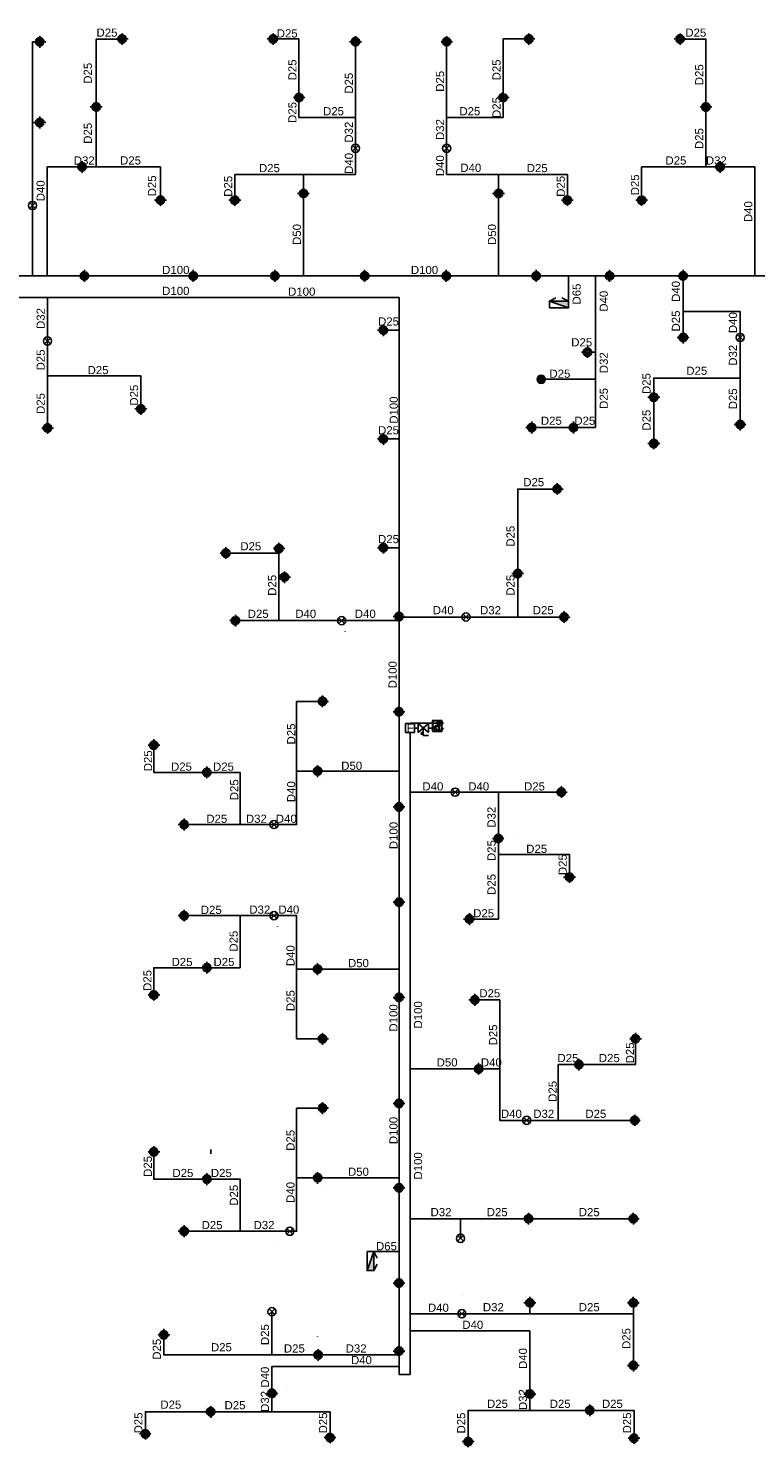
# Model space of a CAD drawing. Header units: millimetres. Extents: x -28974 to 809679, y 113632 to 171595.
# Tile 2 of 7: x -2588 to 24133, y 114092 to 166262. Entities that reach past the tile are written whole.
import ezdxf
from ezdxf.enums import TextEntityAlignment as Align

# ---------------------------------------------------------------- set-up
doc = ezdxf.new("R2010")
doc.units = ezdxf.units.MM
doc.header["$MEASUREMENT"] = 0
for name, pattern in [('DAU PHUN TANG PODIUM$0$PHANTOM', [2.5, 1.25, -0.25, 0.25, -0.25, 0.25, -0.25]), ('X - Tower A- Core$0$X - Tower A- Core$0$MB DH 4T TC 220 co dien$0$DASHED', [0.75, 0.5, -0.25]), ('X - Tower A- Core$0$X - Tower A- Core$0$MB DH 4T TC 220 co dien$0$HIDDEN2', [0.1875, 0.125, -0.0625])]:
    doc.linetypes.add(name, pattern=pattern)
doc.layers.get('0').update_dxf_attribs({"color": 8})
for name, color, linetype, lineweight in [('A-Lat san', 8, 'Continuous', 5), ('lhp-fire cable', 150, 'Continuous', 25), ('Sprinkler head 21-04', 60, 'Continuous', 20), ('X - Tower A- Core$0$X - Tower A- Core$0$KTV-M&E', 8, 'Continuous', 30), ('X - Tower E1&E2- Core$0$A-Wall', 7, 'Continuous', 40)]:
    doc.layers.add(name, color=color, linetype=linetype, lineweight=lineweight)
for name, color, linetype in [('FIRE', 8, 'Continuous'), ('lhp - pipe 100', 100, 'Continuous'), ('lhp - pipe 25', 25, 'Continuous'), ('lhp - pipe 32', 32, 'Continuous'), ('lhp - pipe 40', 40, 'Continuous'), ('lhp - pipe 50', 50, 'Continuous'), ('lhp - pipe 65', 65, 'Continuous'), ('lhp-fire-equipment', 2, 'Continuous'), ('lhp-pipe', 200, 'Continuous'), ('lhp-text', 142, 'Continuous'), ('sprinkller quay xuong', 2, 'Continuous'), ('TEXT', 142, 'Continuous'), ('VNBT-FF-DEVICE', 2, 'Continuous'), ('VNBT-FF-TEXT', 140, 'Continuous'), ('X - Tower E1&E2- Core$0$lhp-fire equipment', 11, 'Continuous')]:
    doc.layers.add(name, color=color, linetype=linetype)
doc.styles.add('LHP', font='arial.ttf')

# ---------------------------------------------------------------- blocks, each defined once
blk = doc.blocks.new('X - Tower E1&E2- Core$0$Họng đôi')
at = {"layer": 'X - Tower E1&E2- Core$0$lhp-fire equipment'}
h = blk.add_hatch(color=256, dxfattribs=at)
h.dxf.hatch_style = 1
h.paths.add_polyline_path([(-42129, -155529), (-42129, -155279), (-42829, -155529)])
for p, q in [((-42129, -155279), (-42829, -155529)), ((-42829, -155529), (-42592, -155653)), ((-42129, -155529), (-42367, -155653))]:
    blk.add_line(p, q, dxfattribs=at)
blk.add_lwpolyline([(-42829, -155279), (-42129, -155279), (-42129, -155529), (-42829, -155529)], close=True, dxfattribs=at)
blk = doc.blocks.new('SDF')
at = {"layer": 'VNBT-FF-DEVICE', "linetype": 'Continuous'}
for p, q in [((213358, -1655, 0), (213022, -1655, 0)), ((213022, -1655, 0), (213022, -1991, 0)), ((213022, -1991, 0), (213358, -1991, 0)), ((213358, -1991, 0), (213358, -1655, 0))]:
    blk.add_line(p, q, dxfattribs=at)
at = {"layer": 'VNBT-FF-DEVICE'}
for p, q in [((212912, -2311, 0), (213190, -2311, 0)), ((212912, -2311, 0), (212912, -2500, 0)), ((213011, -2236, 0), (212968, -2311, 0)), ((212968, -2236, 0), (213011, -2311, 0)), ((213358, -2500, 0), (213022, -2122, 0)), ((213022, -2122, 0), (213358, -2122, 0)), ((213358, -2122, 0), (213022, -2500, 0)), ((213022, -2500, 0), (213358, -2500, 0))]:
    blk.add_line(p, q, dxfattribs=at)
at = {"layer": 'VNBT-FF-DEVICE', "elevation": 0}
blk.add_lwpolyline([(212968, -2311), (212968, -2236), (213011, -2236), (213011, -2311)], close=True, dxfattribs=at)
at = {"layer": 'VNBT-FF-TEXT', "linetype": 'Continuous', "style": 'LHP'}
blk.add_text('F', height=300, rotation=270.0028, dxfattribs=at).set_placement((213200, -1832, 0), align=Align.MIDDLE)
blk = doc.blocks.new('X - Tower A- Core$0$X - Tower A- Core$0$sdfasfds')
at = {"layer": 'X - Tower A- Core$0$X - Tower A- Core$0$KTV-M&E', "color": 60}
for p, q in [((-299, 128), (85, 128)), ((-299, 28, 0), (-299, 128, 0)), ((-299, 28), (85, 28)), ((-288, 33), (-257, 33)), ((-283, 45), (-285, 44)), ((-285, 44), (-285, 35)), ((-262, 45), (-283, 45)), ((-279, 43), (-279, 35)), ((-278, 45), (-278, 55)), ((-278, -54), (-278, 28)), ((-266, 45), (-266, 55)), ((-266, 43), (-266, 35)), ((-266, -54), (-266, 28)), ((-260, 44), (-262, 45)), ((-260, 35), (-260, 44)), ((-112, 33), (-81, 33)), ((-107, 45), (-109, 44)), ((-109, 44), (-109, 35)), ((-86, 45), (-107, 45)), ((-103, 43), (-103, 35)), ((-102, 45), (-102, 55)), ((-102, -54), (-102, 28)), ((-90, 45), (-90, 55)), ((-90, 43), (-90, 35)), ((-90, -54), (-90, 28)), ((-84, 44), (-86, 45)), ((-84, 35), (-84, 44)), ((-46, 33), (-20, 33)), ((-42, 43), (-43, 42)), ((-43, 42), (-43, 34)), ((-25, 43), (-42, 43)), ((-38, 43), (-38, 52)), ((-38, 41), (-38, 34)), ((-38, 0), (-38, 28)), ((-28, 43), (-28, 52)), ((-28, 41), (-28, 34)), ((-28, 0), (-28, 28)), ((-23, 42), (-25, 43)), ((-23, 34), (-23, 42)), ((20, 33), (46, 33)), ((24, 43), (23, 42)), ((23, 42), (23, 34)), ((41, 43), (24, 43)), ((28, 43), (28, 52)), ((28, 41), (28, 34)), ((28, 0), (28, 28)), ((38, 43), (38, 52)), ((38, 41), (38, 34)), ((38, 0), (38, 28)), ((43, 42), (41, 43)), ((43, 34), (43, 42))]:
    blk.add_line(p, q, dxfattribs=at)
at = {"layer": 'X - Tower A- Core$0$X - Tower A- Core$0$KTV-M&E', "color": 60, "linetype": 'X - Tower A- Core$0$X - Tower A- Core$0$MB DH 4T TC 220 co dien$0$DASHED', "ltscale": 3}
for p, q in [((-299, 123), (85, 123)), ((-299, 33), (85, 33))]:
    blk.add_line(p, q, dxfattribs=at)
at = {"layer": 'X - Tower A- Core$0$X - Tower A- Core$0$KTV-M&E', "color": 60, "linetype": 'X - Tower A- Core$0$X - Tower A- Core$0$MB DH 4T TC 220 co dien$0$HIDDEN2'}
for p, q in [((-288, 35), (-288, 33)), ((-277, 57), (-278, 55)), ((-266, 55), (-278, 55)), ((-268, 57), (-277, 57)), ((-268, 57), (-266, 55)), ((-257, 35), (-257, 33)), ((-112, 35), (-112, 33)), ((-101, 57), (-102, 55)), ((-90, 55), (-102, 55)), ((-92, 57), (-101, 57)), ((-92, 57), (-90, 55)), ((-81, 35), (-81, 33)), ((-46, 34), (-46, 33)), ((-37, 53), (-38, 52)), ((-28, 52), (-38, 52)), ((-29, 53), (-37, 53)), ((-29, 53), (-28, 52)), ((-20, 34), (-20, 33)), ((20, 34), (20, 33)), ((29, 53), (28, 52)), ((38, 52), (28, 52)), ((37, 53), (29, 53)), ((37, 53), (38, 52)), ((46, 34), (46, 33))]:
    blk.add_line(p, q, dxfattribs=at)
at = {"layer": 'X - Tower A- Core$0$X - Tower A- Core$0$KTV-M&E', "color": 60, "linetype": 'Continuous'}
for p, q in [((-288, 35), (-257, 35)), ((-225, 122), (-225, 123)), ((-199, 123), (-225, 123)), ((-199, 122), (-225, 122)), ((-223, 162), (-216, 162)), ((-219, 123), (-223, 162)), ((-222, 122), (-222, 116)), ((-222, 116), (-220, 115)), ((-220, 115), (-204, 115)), ((-216, 174), (-217, 173)), ((-217, 173), (-207, 173)), ((-217, 162), (-217, 173)), ((-217, 117), (-217, 122)), ((-217, 115), (-217, 109)), ((-217, 109), (-207, 109)), ((-216, 108), (-217, 109)), ((-216, 174), (-209, 174)), ((-216, 162), (-212, 123)), ((-216, 108), (-216, 115)), ((-216, 108), (-209, 108)), ((-212, 123), (-209, 162)), ((-209, 174), (-207, 173)), ((-209, 162), (-202, 162)), ((-209, 108), (-209, 115)), ((-209, 108), (-207, 109)), ((-207, 162), (-207, 173)), ((-207, 117), (-207, 122)), ((-207, 115), (-207, 109)), ((-202, 162), (-206, 123)), ((-204, 115), (-202, 116)), ((-202, 116), (-202, 122)), ((-199, 122), (-199, 123)), ((-112, 35), (-81, 35)), ((-46, 34), (-20, 34)), ((-16, 122), (-16, 123)), ((9, 123), (-16, 123)), ((9, 122), (-16, 122)), ((-15, 162), (-7, 162)), ((-10, 123), (-15, 162)), ((-14, 122), (-14, 116)), ((-14, 116), (-12, 115)), ((-12, 115), (4, 115)), ((-8, 174), (-9, 173)), ((-9, 173), (1, 173)), ((-9, 162), (-9, 173)), ((-9, 117), (-9, 122)), ((-9, 115), (-9, 109)), ((-9, 109), (1, 109)), ((-7, 108), (-9, 109)), ((-8, 174), (-1, 174)), ((-7, 162), (-4, 123)), ((-7, 108), (-7, 115)), ((-7, 108), (0, 108)), ((-4, 123), (-1, 162)), ((-1, 174), (1, 173)), ((-1, 162), (6, 162)), ((0, 108), (0, 115)), ((0, 108), (1, 109)), ((1, 162), (1, 173)), ((1, 117), (1, 122)), ((1, 115), (1, 109)), ((6, 162), (2, 123)), ((4, 115), (6, 116)), ((6, 116), (6, 122)), ((9, 122), (9, 123)), ((20, 34), (46, 34))]:
    blk.add_line(p, q, dxfattribs=at)
at = {"layer": 'X - Tower A- Core$0$X - Tower A- Core$0$KTV-M&E', "color": 60, "ltscale": 200}
blk.add_lwpolyline([(-299, -222), (-299, 128), (85, 128), (85, -222)], close=True, dxfattribs=at)
at = {"layer": 'X - Tower A- Core$0$X - Tower A- Core$0$KTV-M&E', "color": 60}
for centre, radius in [((-184, -54), 82), ((-184, -54), 75), ((0, 0), 27.6), ((0, 0), 25)]:
    blk.add_circle(centre, radius, dxfattribs=at)
for centre, radius in [((0, 0), 38), ((0, 0), 28), ((-184, -54), 94)]:
    blk.add_arc(centre, radius, 180, 0, dxfattribs=at)
at = {"layer": 'X - Tower A- Core$0$X - Tower A- Core$0$KTV-M&E', "color": 60, "extrusion": (0, 0, -1)}
for centre, major_axis, start_param, end_param in [((-282, 42), (0, -3.19), 1.792111, 4.491075), ((-273, 36), (-9.03, 0), 0.809784, 2.331809), ((-272, 58), (6.73, 0), 0.469619, 2.671973), ((-272, 54), (6.73, 0), 0.469619, 2.671973), ((-272, 50), (-4.76, -4.76), 0.09118, 0.315779), ((-272, 50), (4.76, -4.76), 5.967406, 6.192005), ((-263, 42), (2.26, -2.26), 2.577509, 5.276473), ((-106, 42), (0, -3.19), 1.792111, 4.491075), ((-97, 36), (-9.03, 0), 0.809784, 2.331809), ((-96, 58), (6.73, 0), 0.469619, 2.671973), ((-96, 54), (6.73, 0), 0.469619, 2.671973), ((-96, 50), (-4.76, -4.76), 0.09118, 0.315779), ((-96, 50), (4.76, -4.76), 5.967406, 6.192005), ((-87, 42), (2.26, -2.26), 2.577509, 5.276473), ((-41, 41), (1.88, -1.88), 2.577509, 5.276473), ((-33, 54), (3.96, -3.96), 5.967406, 8.169761), ((-33, 50), (3.96, -3.96), 5.967406, 8.169761), ((-33, 47), (3.96, -3.96), 1.661976, 1.886575), ((-33, 36), (-5.32, -5.32), 1.595182, 3.117207), ((-33, 47), (3.96, -3.96), 5.967406, 6.192005), ((-25, 41), (1.88, -1.88), 2.577509, 5.276473), ((25, 41), (1.88, -1.88), 2.577509, 5.276473), ((33, 54), (3.96, -3.96), 5.967406, 8.169761), ((33, 50), (3.96, -3.96), 5.967406, 8.169761), ((33, 47), (-3.96, -3.96), 0.09118, 0.315779), ((33, 36), (-5.32, -5.32), 1.595182, 3.117207), ((33, 47), (-3.96, -3.96), 4.39661, 4.621209), ((41, 41), (1.88, -1.88), 2.577509, 5.276473)]:
    blk.add_ellipse(centre, major_axis=major_axis, ratio=1, start_param=start_param, end_param=end_param, dxfattribs=at)
at = {"layer": 'X - Tower A- Core$0$X - Tower A- Core$0$KTV-M&E', "color": 60, "linetype": 'Continuous'}
for centre, major_axis, start_param, end_param in [((-220, 118), (-1.81, -1.81), 5.719102, 8.418065), ((-212, 122), (0, -7.25), -0.761013, 0.761013), ((-205, 118), (-1.81, -1.81), 5.719102, 8.418065), ((-11, 118), (-1.81, -1.81), 5.719102, 8.418065), ((-4, 122), (0, -7.25), -0.761013, 0.761013), ((4, 118), (-1.81, -1.81), 5.719102, 8.418065)]:
    blk.add_ellipse(centre, major_axis=major_axis, ratio=1, start_param=start_param, end_param=end_param, dxfattribs=at)
blk = doc.blocks.new('sp1')
at = {"layer": 'Sprinkler head 21-04', "linetype": 'DAU PHUN TANG PODIUM$0$PHANTOM', "lineweight": -3, "extrusion": (1.16865e-06, 1.93957e-11, 1)}
for p, q in [((0, -219, 0), (0, 219, 0)), ((219, 0, 0), (-219, 0, 0))]:
    blk.add_line(p, q, dxfattribs=at)
at = {"layer": 'Sprinkler head 21-04', "color": 7, "extrusion": (4.6e-15, -0.004353, 0.999991), "elevation": 0}
for points in [[(-68, 2), (-77, 2)], [(-66, 17), (-75, 19)], [(-61, 31), (-69, 35)], [(-52, 44), (-59, 50)], [(-41, 54), (-47, 62)], [(-28, 62), (-32, 71)], [(-13, 67), (-15, 76)], [(2, 68), (2, 77)], [(17, 66), (19, 75)], [(31, 61), (35, 69)], [(44, 52), (50, 59)], [(54, 41), (62, 47)], [(62, 28), (71, 32)], [(67, 13), (76, 15)], [(-67, -13), (-76, -15)], [(-62, -28), (-71, -32)], [(-54, -41), (-62, -47)], [(-44, -52), (-50, -59)], [(-31, -61), (-35, -69)], [(-17, -66), (-19, -75)], [(-2, -68), (-2, -77)], [(13, -67), (15, -76)], [(28, -62), (32, -71)], [(41, -54), (47, -62)], [(52, -44), (59, -50)], [(61, -31), (69, -35)], [(66, -17), (75, -19)], [(68, -2), (77, -2)]]:
    blk.add_lwpolyline(points, dxfattribs=at)
at = {"layer": 'Sprinkler head 21-04', "linetype": 'DAU PHUN TANG PODIUM$0$PHANTOM', "lineweight": -3, "extrusion": (4.6e-15, -0.004353, 0.999991)}
for radius in [155, 113]:
    blk.add_circle((0, 0), radius, dxfattribs=at)
at = {"layer": 'Sprinkler head 21-04', "extrusion": (4.6e-15, -0.004353, 0.999991)}
blk.add_circle((0, 0), 77.5, dxfattribs=at)
at = {"layer": 'Sprinkler head 21-04', "color": 8, "extrusion": (4.6e-15, -0.004353, 0.999991)}
blk.add_circle((0, 0), 68.2, dxfattribs=at)
blk = doc.blocks.new('sp2')
at = {"layer": 'sprinkller quay xuong'}
for p, q in [((-106, 106), (106, -106)), ((-106, -106), (106, 106))]:
    blk.add_line(p, q, dxfattribs=at)
blk.add_circle((0, 0), 150, dxfattribs=at)
blk = doc.blocks.new('SPR quay lên D15')
at = {"layer": 'lhp-fire-equipment'}
blk.add_hatch(color=256, dxfattribs=at).paths.add_polyline_path([(514511, 391902, 1), (514211, 391902, 1)])
blk.add_circle((514361, 391902), 150, dxfattribs=at)

msp = doc.modelspace()

# ---------------------------------------------------------------- hatches: boundary and pattern name
at = {"layer": 'A-Lat san', "ltscale": 5}
h = msp.add_hatch(dxfattribs=at)
h.set_pattern_fill('_USER', color=256, scale=300, double=1, pattern_type=0)
h.set_pattern_definition([(0, (0, 0), (0, 300), []), (90, (0, 0), (-300, 2e-14), [])])
h.paths.add_polyline_path([(20470, 124562), (20470, 124602)])
edge = h.paths.add_edge_path()
edge.add_line((21340, 124562), (20470, 124562))
edge.add_line((21340, 124562), (20470, 124562))
edge = h.paths.add_edge_path()
edge.add_line((21340, 124617), (21340, 124562))
edge.add_line((21340, 124617), (21340, 124562))
edge = h.paths.add_edge_path()
edge.add_line((21380, 124617), (21340, 124617))
edge.add_line((21380, 124617), (21340, 124617))
edge = h.paths.add_edge_path()
edge.add_line((21380, 127382), (21380, 124617))
edge.add_line((21380, 127382), (21380, 124617))
edge = h.paths.add_edge_path()
edge.add_line((20470, 127382), (21380, 127382))
edge.add_line((20470, 127382), (21380, 127382))
edge = h.paths.add_edge_path()
edge.add_line((20470, 124602), (20470, 127382))
edge.add_line((20470, 124602), (20470, 127382))

# ---------------------------------------------------------------- linework, layer by layer
at = {"layer": 'lhp - pipe 100'}
for p, q in [((-24176, 156364, 0), (11030, 156364, -1)), ((11436, 116784, 0), (11436, 140376, 0))]:
    msp.add_line(p, q, dxfattribs=at)
at = {"layer": 'lhp - pipe 100', "ltscale": 5}
msp.add_line((12423, 140544, 0), (12112, 140544, 0), dxfattribs=at)
at = {"layer": 'lhp - pipe 100', "elevation": 0}
for points in [[(71410, 156364), (104354, 156364), (104354, 157162), (-24176, 157162), (-24176, 156364)], [(11030, 156364), (11030, 116784), (11436, 116784)]]:
    msp.add_lwpolyline(points, dxfattribs=at)
at = {"layer": 'lhp - pipe 25', "elevation": 0}
for points in [[(-2170, 165771), (-2435, 165771), (-2435, 159751)], [(-95, 163371), (-95, 165871), (855, 165871)], [(7355, 163722), (7355, 165872), (6405, 165872)], [(9430, 165772), (9430, 162983)], [(12780, 165772), (12780, 162983)], [(14855, 163722), (14855, 165872), (15805, 165872)], [(22304, 163371), (22304, 165871), (21354, 165871)], [(-95, 163371), (-95, 161172)], [(7355, 163722), (7355, 162983), (9430, 162983)], [(14855, 163722), (14855, 162983), (12780, 162983)], [(22304, 163371), (22304, 161172)], [(-2170, 162801), (-2435, 162801)], [(2265, 159946), (2265, 161172), (-95, 161172)], [(4995, 160167), (4995, 160894)], [(7520, 160894), (4995, 160894)], [(14690, 160894), (17215, 160894)], [(17215, 160167), (17215, 160894)], [(19944, 159946), (19944, 161172), (22304, 161172)], [(21472, 155121), (21472, 155853)], [(10455, 155172), (11030, 155172)], [(-1885, 154772), (-1885, 153489)], [(-1885, 151572), (-1885, 153489), (1545, 153489), (1545, 152271)], [(20390, 151001), (20390, 153408), (23567, 153408)], [(23567, 151701), (23567, 153408)], [(15905, 151587), (17440, 151587)], [(17440, 151587), (18255, 151587)], [(10455, 151172), (11030, 151172)], [(15395, 146222), (15395, 149329), (16845, 149329)], [(10455, 147172), (11030, 147172)], [(6620, 146091), (6620, 144491)], [(15395, 146222), (15395, 144622), (17095, 144622)], [(8001, 141524), (7268, 141524)], [(7268, 138962), (7268, 141524)], [(2020, 139912), (2020, 138912), (3970, 138912)], [(3970, 138912), (5188, 138912), (5188, 136996)], [(16995, 138187), (14680, 138187)], [(3135, 136996), (5188, 136996)], [(14680, 136487), (14680, 135891)], [(17295, 135281), (17295, 135892), (14680, 135891)], [(14680, 135891), (14680, 133522)], [(3135, 133647), (5188, 133647)], [(3970, 131732), (5188, 131732), (5188, 133647)], [(13620, 133522), (14680, 133522)], [(2020, 130732), (2020, 131732), (3970, 131732)], [(7268, 131682), (7268, 129119)], [(13815, 130552), (14729, 130552)], [(14729, 128012), (14729, 130552)], [(8001, 129119), (7268, 129119)], [(19715, 129122), (19715, 128172), (17640, 128172)], [(17640, 128172), (16873, 128172), (16873, 126122)], [(8001, 126574), (7268, 126574)], [(7268, 124012), (7268, 126574)], [(19690, 126122), (16873, 126122)], [(2020, 124962), (2020, 123962), (3970, 123962)], [(3970, 123962), (5188, 123962), (5188, 122047)], [(13290, 121782), (13290, 122507), (19640, 122507)], [(3135, 122047), (5188, 122047)], [(6360, 119087), (6360, 117499)], [(15840, 119192), (15840, 119014)], [(15840, 119014), (19640, 119014)], [(19640, 119412), (19640, 117112)], [(2387, 118237), (2387, 117499), (6360, 117499)], [(6360, 117499), (8060, 117499)], [(1710, 114597), (1710, 115412), (4110, 115412)], [(4110, 115412), (8495, 115412)], [(8495, 114681), (8495, 115412)], [(13570, 114312), (13570, 115462), (18040, 115462)], [(18040, 115462), (19665, 115462), (19665, 114437)]]:
    msp.add_lwpolyline(points, dxfattribs=at)
at = {"layer": 'lhp - pipe 25', "extrusion": (0, 1, 0), "elevation": 154357}
msp.add_lwpolyline([(-17972, 0), (-18255, 0)], dxfattribs=at)
at = {"layer": 'lhp - pipe 25', "ltscale": 5, "elevation": 0}
for points in [[(16255, 153362), (18255, 153362)], [(18255, 151587), (18255, 153362)], [(6620, 147137), (6620, 146091)], [(4670, 146972), (6620, 146972)], [(5020, 144491), (6620, 144491)], [(9052, 144086), (9052, 144085)], [(11734, 140544), (11603, 140544)], [(8172, 138557), (8172, 138556)], [(6568, 136592), (6568, 136591)], [(15257, 136617), (15257, 136616)], [(6568, 133242), (6568, 133241)], [(4112, 125047), (4112, 124897)], [(8172, 123607), (8172, 123606)], [(6568, 121642), (6568, 121641)], [(13384, 119699), (13384, 119698)], [(8040, 118184), (8040, 118183)], [(6937, 116217), (6937, 116216)]]:
    msp.add_lwpolyline(points, dxfattribs=at)
at = {"layer": 'lhp - pipe 32', "ltscale": 5}
msp.add_line((18255, 154357, 0), (18255, 153362, 0), dxfattribs=at)
at = {"layer": 'lhp - pipe 32', "elevation": 0}
for points in [[(9430, 161852), (9430, 162983)], [(12780, 161852), (12780, 162983)], [(-615, 161172), (-95, 161172)], [(22825, 161172), (22304, 161172)], [(-2435, 159751), (-2435, 157162)], [(-1885, 154772), (-1885, 156364)], [(23567, 153408), (23567, 154901)], [(15395, 144622), (13495, 144622)], [(14680, 136487), (14680, 138187)], [(5188, 136996), (6435, 136997)], [(5188, 133647), (6435, 133647)], [(15720, 126122), (16873, 126122)], [(13290, 122507), (11436, 122507)], [(5188, 122047), (6435, 122047)], [(13340, 119014), (15840, 119014)], [(8060, 117499), (11030, 117499)], [(6360, 116087), (6360, 115412)], [(15840, 116062), (15840, 115462)]]:
    msp.add_lwpolyline(points, dxfattribs=at)
at = {"layer": 'lhp - pipe 40'}
msp.add_line((18255, 154357, 0), (18255, 157162, 0), dxfattribs=at)
at = {"layer": 'lhp - pipe 40', "elevation": 0}
for points in [[(9430, 161852), (9430, 160894)], [(12780, 161852), (12780, 160894)], [(-615, 161172), (-1896, 161172)], [(-1896, 157162), (-1896, 161172)], [(9430, 160894), (7520, 160894)], [(7520, 160192), (7520, 160894)], [(12780, 160894), (14690, 160894)], [(14690, 160192), (14690, 160894)], [(22825, 161172), (24105, 161172)], [(24105, 157162), (24105, 161172)], [(21472, 155853), (21472, 157162)], [(23567, 154901), (23567, 155853), (21472, 155853)], [(13495, 144622), (11030, 144622)], [(6620, 144491), (8920, 144491)], [(8920, 144491), (11030, 144491)], [(6435, 136997), (7268, 136997), (7268, 138962)], [(8040, 138962), (7268, 138962)], [(13095, 138187), (11436, 138187)], [(13095, 138187), (14680, 138187)], [(6435, 133647), (7268, 133647), (7268, 131682)], [(8040, 131682), (7268, 131682)], [(14175, 128012), (14729, 128012)], [(14729, 128012), (14729, 126122), (15720, 126122)], [(6435, 122047), (7268, 122047), (7268, 124012)], [(8040, 124012), (7268, 124012)], [(13340, 119014), (11436, 119014)], [(11436, 118386), (15840, 118386)], [(15840, 116062), (15840, 118386)], [(6360, 116087), (6360, 117073), (11030, 117073)]]:
    msp.add_lwpolyline(points, dxfattribs=at)
at = {"layer": 'lhp - pipe 50', "ltscale": 5, "elevation": 0}
for points in [[(7520, 160192), (7520, 157162)], [(14690, 160192), (14690, 157162)], [(8040, 138962), (11030, 138962)], [(8040, 131682), (11030, 131682)], [(13956, 128012), (11436, 128012)], [(8040, 124012), (11030, 124012)]]:
    msp.add_lwpolyline(points, dxfattribs=at)
at = {"layer": 'lhp - pipe 65'}
msp.add_line((17259, 156237, 0), (17259, 157162, 0), dxfattribs=at)
at = {"layer": 'lhp - pipe 65', "linetype": 'ByBlock', "ltscale": 5, "elevation": 0}
msp.add_lwpolyline([(10105, 121297), (11030, 121297)], dxfattribs=at)
at = {"layer": 'lhp-pipe', "color": 3}
for p, q in [((12443, 140726, 0), (11435, 140726, -1)), ((11435, 140726, 0), (11435, 140712, 0))]:
    msp.add_line(p, q, dxfattribs=at)

# ---------------------------------------------------------------- block references
at = {"xscale": -1, "rotation": 269.994983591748}
msp.add_blockref('X - Tower A- Core$0$X - Tower A- Core$0$sdfasfds', (12477, 140729, 0), dxfattribs=at)
at = {"layer": 'FIRE', "xscale": -1}
for p, rotation in [((9430, 161852, 0), 180), ((13095, 138187, 0), 90.00081295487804), ((6435, 133647, 0), 89.99918704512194), ((6360, 119087, 0), 90.00081295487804)]:
    msp.add_blockref('sp2', p, dxfattribs=dict(at, rotation=rotation))
at = {"layer": 'FIRE'}
for p, rotation in [((12780, 161852, 0), 180), ((-2435, 159752, 0), 180), ((23567, 154901, 0), 180.0008129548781), ((-1885, 154772, 0), 180.0008129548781), ((8920, 144491, 0), 180.0008129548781), ((13495, 144622, 0), 90.00081295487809), ((6435, 136997, 0), 90.00081295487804), ((15720, 126122, 0), 0.0008129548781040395), ((7020, 122046, 0), 90.00081295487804), ((13290, 121782, 0), 180.0008129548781), ((13340, 119014, 0), 180.0008129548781)]:
    msp.add_blockref('sp2', p, dxfattribs=dict(at, rotation=rotation))
msp.add_blockref('SPR quay lên D15', (-498106, -238541, 0), dxfattribs=at)
at = {"layer": 'lhp-fire cable', "rotation": 89.99999999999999}
msp.add_blockref('SDF', (9612, -72646, 0), dxfattribs=at)
at = {"layer": 'TEXT', "xscale": -1}
for p, rotation in [((-2170, 165771, 0), 0.0214954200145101), ((855, 165872, 0), 0.0214954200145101), ((9430, 165772, 0), 0.0214954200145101), ((12780, 165772, 0), 0.0214954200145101), ((15805, 165872, 0), 0.0214954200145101), ((14855, 163722, 0), 0.0214954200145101), ((-95, 163372, 0), 0.0214954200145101), ((-2170, 162801, 0), 0.0214954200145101), ((-615, 161172, 0), 0.0214954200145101), ((2265, 159947, 0), 0.0214954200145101), ((14690, 160192, 0), 0.0214954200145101), ((17215, 159947, 0), 0.0214954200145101), ((21472, 154901, 0), 0.02230837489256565), ((17955, 154357, 0), 0.0214954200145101), ((23567, 151701, 0), 0.02230837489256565), ((-1885, 151572, 0), 0.02230837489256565), ((15905, 151587, 0), 0.0214954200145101), ((17440, 151587, 0), 0.0214954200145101), ((8040, 138962, 0), 270.0223083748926), ((16995, 138187, 0), 270.0223083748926), ((3135, 136996, 0), 270.0223083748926), ((14680, 136487, 0), 270.0223083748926), ((3970, 131732, 0), 180.0214954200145), ((2020, 130732, 0), 180.0214954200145), ((13815, 130552, 0), 180.0214954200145), ((8220, 129119, 0), 180.0214954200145), ((13956, 128012, 0), 180.0223083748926), ((19690, 126122, 0), 180.0223083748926), ((8040, 124012, 0), 270.0223083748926), ((15790, 122507, 0), 0.02230837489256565), ((19640, 122507, 0), 0.02230837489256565), ((3135, 122047, 0), 270.0223083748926), ((15840, 119412, 0), 0.02230837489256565), ((19640, 119412, 0), 0.02230837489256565), ((19640, 117112, 0), 0.02230837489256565), ((15840, 116062, 0), 0.02230837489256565), ((4110, 115412, 0), 180.0214954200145), ((18040, 115462, 0), 0.0214954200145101), ((1710, 114597, 0), 180.0214954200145), ((19665, 114437, 0), 0.0214954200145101)]:
    msp.add_blockref('sp1', p, dxfattribs=dict(at, rotation=rotation))
at = {"layer": 'TEXT'}
for p, rotation in [((6405, 165872, 0), 359.9785045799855), ((21355, 165872, 0), 359.9785045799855), ((7355, 163722, 0), 359.9785045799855), ((22305, 163372, 0), 359.9785045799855), ((22825, 161172, 0), 359.9785045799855), ((4995, 159947, 0), 359.9785045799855), ((7520, 160192, 0), 359.9785045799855), ((19945, 159947, 0), 359.9785045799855), ((-532, 157162, 0), 359.9785045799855), ((3468, 157162, 0), 359.9785045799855), ((6468, 157162, 0), 359.9785045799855), ((9768, 157162, 0), 359.9785045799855), ((12768, 157162, 0), 359.9785045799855), ((16068, 157162, 0), 359.9785045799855), ((18768, 157162, 0), 359.9785045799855), ((21468, 157162, 0), 359.9785045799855), ((10455, 155172, 0), 359.9785045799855), ((20390, 152701, 0), 179.9785045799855), ((1545, 152271, 0), 359.9785045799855), ((10455, 151172, 0), 359.9785045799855), ((20390, 151001, 0), 179.9785045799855), ((16845, 149329, 0), 179.9785045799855), ((4670, 146972, 0), 359.9785045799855), ((6620, 147137, 0), 359.9785045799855), ((10455, 147172, 0), 359.9785045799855), ((6820, 146091, 0), 179.9793175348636), ((15395, 146222, 0), 269.9793175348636), ((5020, 144491, 0), 179.9793175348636), ((11030, 144642, 0), 359.9785045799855), ((17095, 144622, 0), 269.9793175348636), ((8220, 141524, 0), 359.9785045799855), ((11030, 141142, 0), 359.9785045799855), ((2020, 139912, 0), 359.9785045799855), ((3970, 138912, 0), 359.9785045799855), ((11030, 137642, 0), 359.9785045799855), ((17295, 135062, 0), 179.9785045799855), ((11030, 134142, 0), 359.9785045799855), ((3135, 133647, 0), 269.9776916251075), ((13620, 133522, 0), 359.9785045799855), ((8040, 131682, 0), 269.9776916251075), ((11030, 130642, 0), 359.9785045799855), ((19715, 129122, 0), 179.9785045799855), ((17640, 128172, 0), 179.9785045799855), ((8220, 126574, 0), 359.9785045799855), ((11030, 126742, 0), 359.9785045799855), ((2020, 124962, 0), 359.9785045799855), ((3970, 123962, 0), 359.9785045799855), ((11030, 123642, 0), 359.9785045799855), ((11030, 120142, 0), 359.9785045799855), ((2387, 118237, 0), 269.9793175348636), ((8060, 117499, 0), 269.9793175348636), ((11030, 117642, 0), 359.9785045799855), ((6360, 116087, 0), 269.9793175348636), ((8495, 114462, 0), 269.9793175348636), ((13570, 114312, 0), 359.9785045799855)]:
    msp.add_blockref('sp1', p, dxfattribs=dict(at, rotation=rotation))
at = {"layer": 'X - Tower E1&E2- Core$0$A-Wall', "xscale": -1}
for p, rotation in [((59384, 708), 180), ((-145424, 78468, 0), 90)]:
    msp.add_blockref('X - Tower E1&E2- Core$0$Họng đôi', p, dxfattribs=dict(at, rotation=rotation))

# ---------------------------------------------------------------- texts
at = {"layer": 'lhp - pipe 40', "color": 142, "style": 'LHP'}
for s, p in [('D32', (-1987, 155212, 0)), ('D25', (-1987, 153689, 0)), ('D25', (1443, 152395, 0)), ('D25', (-1987, 152089, 0))]:
    msp.add_text(s, height=300, rotation=90, dxfattribs=at).set_placement(p)
msp.add_text('D25', height=300, dxfattribs=at).set_placement((-413, 153552, 0))
at = {"layer": 'lhp-text', "color": 142, "style": 'LHP'}
for s, rotation, p in [('D25', 0.0008, (-85, 165956, 0)), ('D25', 0.0008, (6538, 165928, 0)), ('D25', 0.0008, (21550, 165956, 0)), ('D25', 90.0008, (-256, 164226, 0)), ('D25', 90.0008, (7262, 164351, 0)), ('D25', 90.0008, (14762, 164351, 0)), ('D25', 90.0008, (22211, 164174, 0)), ('D25', 90.0008, (9337, 163863, 0)), ('D25', 90.0008, (12687, 163931, 0)), ('D25', 90.0008, (7262, 162788, 0)), ('D25', 0.0008, (8239, 163067, 0)), ('D25', 0.0008, (13249, 163067, 0)), ('D25', 90.0008, (14762, 162969, 0)), ('D32', 90.0008, (9337, 162063, 0)), ('D32', 90.0008, (12687, 162159, 0)), ('D25', 90.0008, (-256, 162020, 0)), ('D25', 90.0008, (22211, 161825, 0)), ('D32', 0.0008, (-919, 161257, 0)), ('D25', 0.0008, (782, 161257, 0)), ('D25', 0.0008, (5884, 160977, 0)), ('D40', 90.0008, (9337, 160914, 0)), ('D40', 90.0008, (12687, 160830, 0)), ('D40', 0.0008, (13284, 160987, 0)), ('D25', 0.0008, (15723, 160977, 0)), ('D25', 0.0008, (20821, 161257, 0)), ('D32', 0.0008, (22305, 161257, 0)), ('D25', 90.0008, (2104, 160088, 0)), ('D25', 90.0008, (4902, 160071, 0)), ('D25', 90.0008, (17122, 160071, 0)), ('D25', 90.0008, (19851, 160126, 0)), ('D40', 90.0008, (-1989, 159907, 0)), ('D40', 90.0008, (24012, 159141, 0)), ('D50', 90.0008, (7426, 158302, 0)), ('D50', 90.0008, (14597, 158302, 0)), ('D100', 359.9986, (2327, 157232, 0)), ('D100', 359.9986, (11466, 157232, 0)), ('D100', 359.9986, (2327, 156462, 0)), ('D100', 359.9986, (6955, 156434, -1)), ('D65', 90, (17706, 156112, 0)), ('D40', 90, (18702, 155848, 0)), ('D40', 90.0008, (21354, 156208, 0)), ('D25', 90.0008, (21354, 155121, 0)), ('D40', 90.0008, (23449, 155060, 0)), ('D32', 90.0008, (23449, 153861, 0)), ('D32', 90, (18702, 153587, 0)), ('D25', 90.0008, (20271, 152820, 0)), ('D25', 0.0008, (21586, 153527, 0)), ('D25', 90, (18702, 152276, 0)), ('D25', 90.0008, (23449, 152261, 0)), ('D100', 90, (10986, 151730, 0)), ('D25', 90.0008, (20271, 151476, 0)), ('D25', 0.0008, (15595, 149431, 0)), ('D25', 90.0008, (15276, 147210, 0)), ('D25', 0.0008, (5200, 147074, 0)), ('D25', 90.0008, (6518, 145405, 0)), ('D25', 90.0008, (15276, 145410, 0)), ('D25', 0.0008, (5472, 144593, 0)), ('D40', 0.0008, (7218, 144593, 0)), ('D40', 0.0008, (9406, 144593, 0)), ('D40', 0.0008, (12271, 144724, 0)), ('D32', 0.0008, (14007, 144724, 0)), ('D25', 0.0008, (15944, 144724, 0)), ('D100', 90, (10943, 142001, 0)), ('D25', 90.0008, (7218, 139940, 0)), ('D25', 90.0008, (1957, 138954, 0)), ('D50', 0.0008, (8907, 139008, 0)), ('D25', 0.0008, (2653, 138974, 0)), ('D25', 0.0008, (4196, 138974, 0)), ('D25', 90.0008, (5126, 137891, 0)), ('D40', 90.0008, (7218, 137819, 0)), ('D40', 0.0008, (11891, 138249, 0)), ('D40', 0.0008, (13575, 138249, 0)), ('D25', 0.0008, (15624, 138249, 0)), ('D25', 0.0008, (3950, 137059, 0)), ('D32', 0.0008, (5405, 137059, 0)), ('D40', 0.0008, (6504, 137059, 0)), ('D32', 90.0008, (14578, 136882, 0)), ('D100', 90, (10979, 136091, 0)), ('D25', 90.0008, (14578, 135655, 0)), ('D25', 0.0008, (15704, 135954, 0)), ('D25', 90.0008, (17194, 135137, 0)), ('D25', 90.0008, (14578, 134412, 0)), ('D25', 0.0008, (3748, 133710, 0)), ('D32', 0.0008, (5530, 133718, 0)), ('D40', 0.0008, (6598, 133718, 0)), ('D25', 0.0008, (13756, 133584, 0)), ('D25', 90.0008, (5103, 132325, 0)), ('D25', 0.0008, (2673, 131794, 0)), ('D25', 0.0008, (4215, 131794, 0)), ('D40', 90.0008, (7192, 131790, 0)), ('D50', 0.0008, (9156, 131753, 0)), ('D25', 90.0008, (1934, 130882, 0)), ('D25', 0.0008, (13981, 130643, 0)), ('D25', 90.0008, (7192, 130138, 0)), ('D100', 90, (11879, 129498, 0)), ('D100', 90, (10974, 129387)), ('D25', 90.0008, (14638, 128878, 0)), ('D25', 90.0008, (19666, 128216, 0)), ('D50', 0.0008, (12413, 128103, 0)), ('D40', 0.0008, (14038, 128103, 0)), ('D25', 0.0008, (16853, 128263, 0)), ('D25', 0.0008, (18372, 128263, 0)), ('D25', 90.0008, (16824, 126803, 0)), ('D40', 0.0008, (14774, 126213, 0)), ('D32', 0.0008, (15963, 126213, 0)), ('D25', 0.0008, (17878, 126213, 0)), ('D100', 90, (10976, 125248, 0)), ('D25', 90.0008, (7192, 125003, 0)), ('D25', 90.0008, (1949, 124045, 0)), ('D100', 90, (11879, 123947, 0)), ('D25', 0.0008, (2705, 124038, 0)), ('D25', 0.0008, (4118, 124038, 0)), ('D50', 0.0008, (9156, 124083, 0)), ('D25', 90.0008, (5112, 122984, 0)), ('D40', 90.0008, (7192, 123088, 0)), ('D32', 0.0008, (12189, 122598, 0)), ('D25', 0.0008, (14254, 122598, 0)), ('D25', 0.0008, (17636, 122598, 0)), ('D25', 0.0008, (3777, 122123, 0)), ('D32', 0.0008, (5686, 122123, 0)), ('D40', 0.0008, (12093, 119085, 0)), ('D32', 0.0008, (14112, 119105, 0)), ('D25', 0.0008, (17636, 119105, 0)), ('D25', 90.0008, (6253, 117860, 0)), ('D40', 0.0008, (13357, 118457, 0)), ('D25', 90.0008, (19533, 117718, 0)), ('D25', 90.0008, (2281, 117323, 0)), ('D25', 359.9992, (4121, 117632, 0)), ('D25', 359.9992, (6800, 117588, 0)), ('D32', 359.9992, (9071, 117588, 0)), ('D40', 359.9992, (9266, 117162, 0)), ('D40', 90.0008, (15733, 116983, 0)), ('D40', 90.0008, (6253, 116298, 0)), ('D25', 359.9992, (2262, 115522, 0)), ('D32', 90.0008, (6253, 115405, 0)), ('D25', 0.0008, (14264, 115553, 0)), ('D32', 90.0008, (15733, 115473, 0)), ('D25', 0.0008, (16568, 115553, 0)), ('D25', 0.0008, (18486, 115553, 0)), ('D25', 90.0008, (1603, 114614, 0)), ('D25', 359.9992, (4620, 115500, 0)), ('D25', 90.0008, (8388, 114614, 0)), ('D25', 90.0008, (13463, 114612, 0)), ('D25', 90.0008, (19558, 114614, 0))]:
    msp.add_text(s, height=300, rotation=rotation, dxfattribs=at).set_placement(p)
for s, p in [('D25', (10260, 155339, 0)), ('D25', (17358, 154572, 0)), ('D25', (16558, 153419, 0)), ('D25', (16243, 151690, 0)), ('D25', (17473, 151690, 0)), ('D25', (10260, 151339, 0)), ('D25', (10260, 147339, 0)), ('D65', (10185, 121346, 0))]:
    msp.add_text(s, height=300, dxfattribs=at).set_placement(p)

doc.saveas('drawing.dxf')
